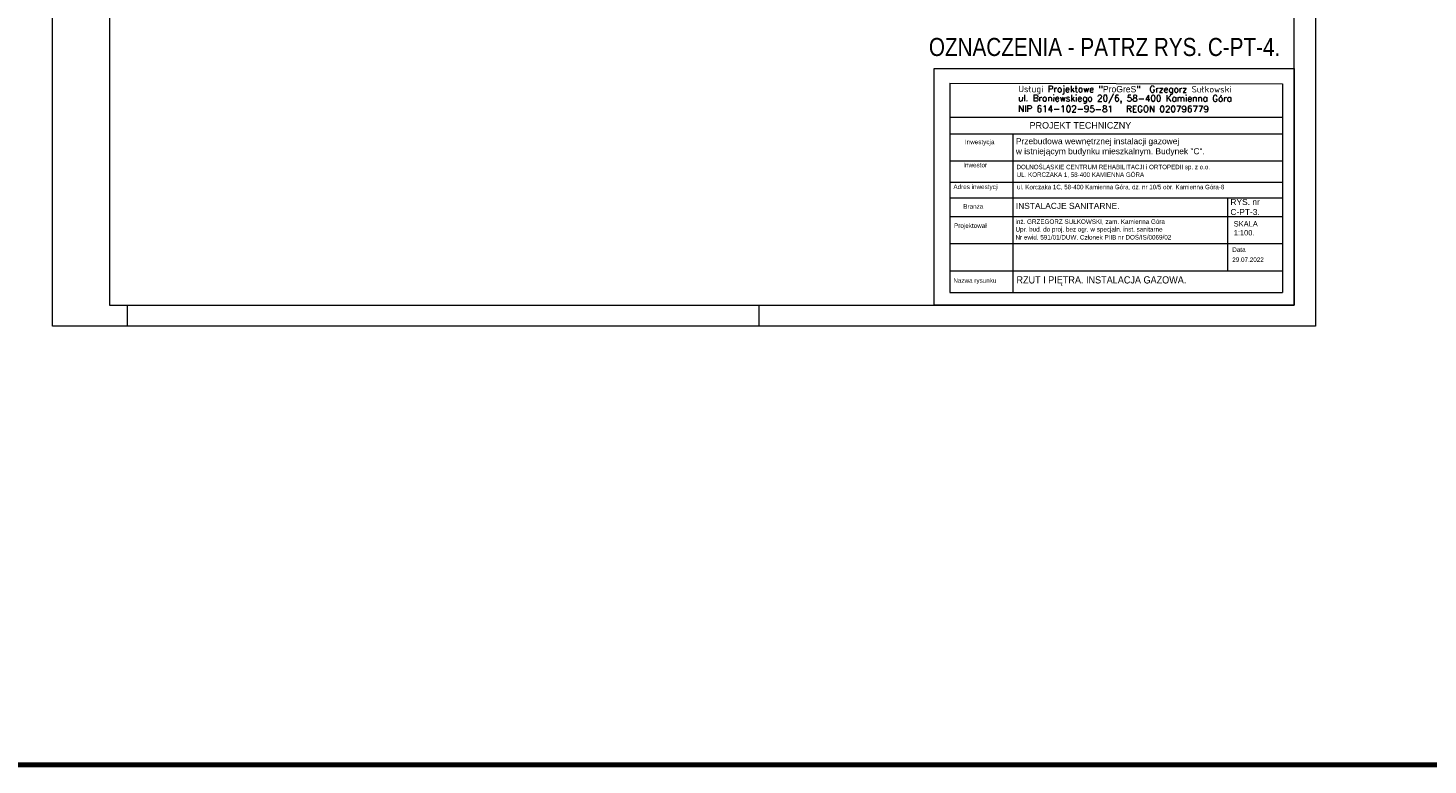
# Model space of a CAD drawing. Extents: x 33706 to 249013, y -74890 to 17912.
# Tile 52 of 175: x 114890 to 119546, y -50471 to -48020. Entities that reach past the tile are written whole.
import ezdxf

# ---------------------------------------------------------------- set-up
doc = ezdxf.new("R2010")
doc.units = 0
doc.header["$MEASUREMENT"] = 0
doc.linetypes.add('Przerywana długa', pattern=[1058333.301544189, 634999.990463, -423333.311081])
for name, color, linetype, lineweight in [('062', 62, 'Continuous', 0), ('_konstrukcja', 96, 'Continuous', 20), ('Opisy_wymiary.2D77', 7, 'Continuous', 0), ('Opisy_wymiary.2D88', 8, 'Continuous', 0), ('tabelka', 255, 'Continuous', 13), ('tabelka2', 251, 'Continuous', 13), ('WYMIARKI', 250, 'Continuous', 13)]:
    doc.layers.add(name, color=color, linetype=linetype, lineweight=lineweight)
doc.styles.add('GA4-ATR-TEXT', font='arial.ttf', dxfattribs={"width": 0.9})
doc.styles.add('GENERATED_STYLE_1', font='ARIAL.TTF')
doc.styles.get("Standard").update_dxf_attribs({"font": 'ARIALN.TTF'})
doc.styles.add('T.N.ROMAN', font='SIMPLEX')

msp = doc.modelspace()

# ---------------------------------------------------------------- linework, layer by layer
at = {"layer": '062', "linetype": 'Przerywana długa', "flags": 128}
msp.add_lwpolyline([(114971.3, -46041.2), (119171.3, -46041.2), (119171.3, -49011.2), (114971.3, -49011.2)], close=True, dxfattribs=at)
at = {"layer": '_konstrukcja', "lineweight": 70, "ltscale": 50}
msp.add_lwpolyline([(111412.2, -36904.6), (127363.5, -36904.6), (127363.5, -50470.8), (111412.2, -50470.8)], close=True, dxfattribs=at)
at = {"layer": 'Opisy_wymiary.2D77', "linetype": 'Continuous'}
for p, q in [((115161.3, -46111.2), (115161.3, -48941.2)), ((119101.3, -48941.2), (119101.3, -46111.2)), ((115161.3, -48941.2), (119101.3, -48941.2))]:
    msp.add_line(p, q, dxfattribs=at)
at = {"layer": 'Opisy_wymiary.2D88', "linetype": 'Continuous'}
for p, q in [((115221.3, -49011.2), (115221.3, -48941.2)), ((117321.3, -49011.2), (117321.3, -48941.2))]:
    msp.add_line(p, q, dxfattribs=at)
at = {"layer": 'tabelka', "linetype": 'Continuous'}
msp.add_lwpolyline([(117903.8, -48154.7), (119101.3, -48154.7), (119101.3, -48941.2), (117903.8, -48941.2)], close=True, dxfattribs=at)
at = {"layer": 'tabelka2', "linetype": 'Continuous'}
msp.add_line((117955.7, -48203.5), (117955.7, -48898.8), dxfattribs=at)
at = {"layer": 'tabelka2'}
for p, q in [((117955.7, -48203.5), (119061.9, -48205.1)), ((119061.9, -48205.1), (119061.9, -48898.8)), ((117955.7, -48316.2), (119061.9, -48316.2)), ((117955.7, -48371.7), (119061.2, -48371.7)), ((118164.8, -48371.7), (118164.8, -48898.8)), ((117955.7, -48460.9), (119061.2, -48460.9)), ((117955.7, -48532.1), (119061.2, -48532.1)), ((117955.7, -48585), (119061.2, -48585)), ((118880, -48826.8), (118880, -48585)), ((117955.7, -48646.8), (119061.9, -48646.8)), ((117955.7, -48736.8), (119061.9, -48736.8)), ((117955.7, -48826.8), (119061.9, -48826.8)), ((117955.7, -48898.8), (119061.9, -48898.8))]:
    msp.add_line(p, q, dxfattribs=at)

# ---------------------------------------------------------------- texts
at = {"layer": 'tabelka2', "style": 'GENERATED_STYLE_1'}
for s, p in [('inż. GRZEGORZ SUŁKOWSKI, zam. Kamienna Góra', (118174, -48671.1)), ('Projektował', (117969.7, -48684.4)), ('Upr. bud. do proj. bez ogr. w specjaln. inst. sanitarne', (118174, -48696.7)), ('Nr ewid. 591/01/DUW. Członek PIIB nr DOŚ/IS/0069/02', (118174, -48723.2))]:
    msp.add_text(s, height=15, dxfattribs=at).set_placement(p)
at = {"layer": 'tabelka2', "style": 'GENERATED_STYLE_1', "width": 0.9}
msp.add_text('RZUT I PIĘTRA. INSTALACJA GAZOWA. ', height=24, dxfattribs=at).set_placement((118177.3, -48869.3))
at = {"layer": 'tabelka2', "char_height": 21.327, "width": 2654.47, "attachment_point": 1, "rotation": 359.9094, "style": 'T.N.ROMAN'}
for s, insert in [('Usługi Projektowe "{\\fBrush Script MT|b0|i0|c0|p66;ProGreS}"  Grzegorz Sułkowski', (118183.1, -48211.8)), ('ul. Broniewskiego 20/6, 58-400 Kamienna Góra\\PNIP 614-102-95-81   REGON 020796779', (118183.1, -48242))]:
    msp.add_mtext(s, dxfattribs=dict(at, insert=insert))
at = {"layer": 'tabelka2', "attachment_point": 1}
for s, insert, char_height, width, style in [('PROJEKT TECHNICZNY', (118220.9, -48332.7), 21.349, 2657.127, 'GENERATED_STYLE_1'), ('{\\fArial|b0|i0|c238|p0;Inwestycja }', (118006, -48391), 15, 1107.136, 'GENERATED_STYLE_1'), ('Przebudowa wewnętrznej instalacji gazowej\\Pw istniejącym budynku mieszkalnym. Budynek "C".', (118175.2, -48386), 20, 1469.909, 'GENERATED_STYLE_1'), ('Inwestor}', (118000.4, -48467.8), 15, 1107.136, 'GENERATED_STYLE_1'), ('DOLNOŚLĄSKIE CENTRUM REHABILITACJI i ORTOPEDII sp. z o.o.', (118177.5, -48474.3), 15, 1107.136, 'GA4-ATR-TEXT'), ('UL. KORCZAKA 1, 58-400 KAMIENNA GÓRA', (118178.1, -48499.8), 15, 1107.136, 'GA4-ATR-TEXT'), ('Adres inwestycji}', (117967.6, -48540.3), 15, 1107.136, 'GENERATED_STYLE_1'), ('ul. Korczaka 1C, 58-400 Kamienna Góra, dz. nr 10/5 obr. Kamienna Góra-8', (118179.2, -48541), 15, 1107.136, 'GA4-ATR-TEXT'), ('Branża}', (118000.4, -48605.5), 15, 1107.136, 'GENERATED_STYLE_1'), ('INSTALACJE SANITARNE. ', (118175.1, -48601.2), 20, 1107.136, 'GENERATED_STYLE_1'), ('{\\fArial|b0|i0|c238|p0;RYS. nr \\PC-PT-3.}', (118888.8, -48588.3), 20, 1107.136, 'GENERATED_STYLE_1'), ('{\\fArial|b0|i0|c238|p0;SKALA \\P1:100.}', (118899.8, -48662), 17.791, 1107.136, 'GENERATED_STYLE_1'), ('29.07.2022', (118895, -48782.6), 15, 1107.136, 'GENERATED_STYLE_1'), ('Data}', (118895, -48749.1), 15, 1107.136, 'GENERATED_STYLE_1'), ('Nazwa rysunku }', (117967.4, -48851.8), 15, 1107.136, 'GENERATED_STYLE_1')]:
    msp.add_mtext(s, dxfattribs=dict(at, insert=insert, char_height=char_height, width=width, style=style))
at = {"layer": 'WYMIARKI', "insert": (117886.1, -48052.7), "char_height": 60, "width": 1290.016, "attachment_point": 1}
msp.add_mtext('{\\fArial Narrow|b0|i0|c238|p0;OZNACZENIA - PATRZ RYS. C-PT-4.}', dxfattribs=at)

doc.saveas('drawing.dxf')
